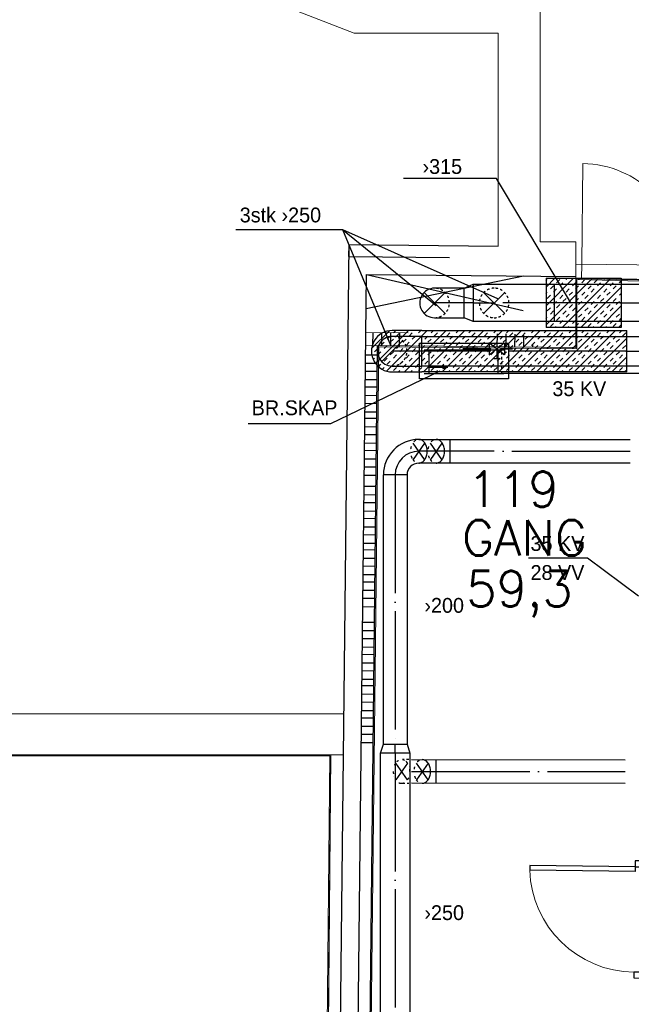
# Model space of a CAD drawing. Header units: millimetres. Extents: x 0 to 84060, y 0 to 52805.
# Tile 42 of 60: x 43697 to 48864, y 36356 to 44675. Entities that reach past the tile are written whole.
import ezdxf
from ezdxf.enums import TextEntityAlignment as Align

# ---------------------------------------------------------------- set-up
doc = ezdxf.new("R2010")
doc.units = ezdxf.units.MM
doc.header["$LTSCALE"] = 50
doc.header["$MEASUREMENT"] = 0
doc.header["$PDMODE"] = 1
for name, pattern in [('20601A200D001$0$DASHED', [0.75, 0.5, -0.25]), ('2V-CENT', [23, 20, -1.5, 0, -1.5]), ('CENTRUMLINJE', [27, 20, -3, 1, -3]), ('V-GOMD', [0.8, 0.4, -0.4]), ('V-KV', [2, 1, 1])]:
    doc.linetypes.add(name, pattern=pattern)
doc.layers.get('0').update_dxf_attribs({"linetype": 'CONTINUOUS'})
for name, color, linetype in [('20601A200D001$0$00-HEL1', 251, 'CONTINUOUS'), ('20601A200D001$0$00-HEL2', 252, 'CONTINUOUS'), ('20601A200D001$0$243-Dører', 7, 'CONTINUOUS'), ('20601A200D001$0$832-Romtekst', 7, 'CONTINUOUS'), ('20601A200D001$0$A12-HEL2', 251, 'CONTINUOUS'), ('20601A200D001$0$A12-HEL4', 251, 'CONTINUOUS'), ('20601A200D001$0$A23-HEL3', 251, 'CONTINUOUS'), ('20601A200D001$0$A24-HEL1', 252, 'CONTINUOUS'), ('20601A200D001$0$A24-HEL2', 252, 'CONTINUOUS'), ('20601A200D001$0$A24-SKR1', 251, 'CONTINUOUS'), ('V060-', 3, 'CONTINUOUS'), ('V061-', 1, 'CONTINUOUS'), ('V080', 1, 'CONTINUOUS'), ('V080-', 3, 'CONTINUOUS'), ('V081', 1, 'CONTINUOUS'), ('V081-', 1, 'CONTINUOUS'), ('xref', 7, 'CENTRUMLINJE')]:
    doc.layers.add(name, color=color, linetype=linetype)
for name, color, linetype, lineweight in [('20601A200D001$0$A2-DOR', 251, 'CONTINUOUS', 18), ('20601A200D001$0$A2-VEGG-fill', 253, 'CONTINUOUS', 18), ('20601A200D001$0$A24', 251, 'CONTINUOUS', 18)]:
    doc.layers.add(name, color=color, linetype=linetype, lineweight=lineweight)
doc.styles.add('20601A200D001$0$STANDARD', font='ROMANS.SHX')
doc.styles.add('FISO', font='fiso')
doc.styles.add('SIMPLEX', font='SIMPLEX')

# ---------------------------------------------------------------- blocks, each defined once
blk = doc.blocks.new('CCDIMF_315X250X75', base_point=(3095.5, 30301.1))
at = {"color": 0, "linetype": 'ByBlock'}
blk.add_line((3058, 30301.1), (3133, 30301.1), dxfattribs=at)
blk = doc.blocks.new('KCDIMF_315X250X75', base_point=(3095.5, 30301.1))
at = {"color": 0, "linetype": 'ByBlock'}
for p, q in [((3058, 30143.6), (3058, 30458.6)), ((3058, 30458.6), (3133, 30426.1)), ((3133, 30426.1), (3133, 30176.1)), ((3133, 30176.1), (3058, 30143.6))]:
    blk.add_line(p, q, dxfattribs=at)
blk = doc.blocks.new('3CDIMF_315X250X75', base_point=(3095.5, 30301.1))
for p in [(3058, 30301.1), (3133, 30301.1)]:
    blk.add_point(p)
at = {"color": 0, "linetype": 'ByBlock'}
blk.add_blockref('KCDIMF_315X250X75', (3095.5, 30301.1), dxfattribs=at)
at = {"color": 1, "linetype": '2V-CENT'}
blk.add_blockref('CCDIMF_315X250X75', (3095.5, 30301.1), dxfattribs=at)
at = {"style": 'SIMPLEX', "flags": 3}
blk.add_attdef('0', (3095.5, 30301.1), '', height=1, dxfattribs=at)
blk = doc.blocks.new('CBOJ90_NB', base_point=(86107.402, 31352.24))
at = {"color": 0, "linetype": 'ByBlock'}
blk.add_line((86106.402, 31352.24), (86107.402, 31352.24), dxfattribs=at)
blk = doc.blocks.new('TLCG90', base_point=(0, 5))
at = {"color": 1, "linetype": 'V-GOMD'}
for p, q in [((-0.346, 5.346), (0.346, 4.654)), ((-0.346, 4.654), (0.346, 5.346))]:
    blk.add_line(p, q, dxfattribs=at)
blk = doc.blocks.new('FLCG90', base_point=(0, 3))
at = {"color": 1, "linetype": 'V-GOMD'}
blk.add_line((-0.346, 2.654), (0.346, 3.346), dxfattribs=at)
blk = doc.blocks.new('CCDIMF_250X200X75', base_point=(3095.5, 30301.1))
at = {"color": 0, "linetype": 'ByBlock'}
blk.add_line((3058, 30301.1), (3133, 30301.1), dxfattribs=at)
blk = doc.blocks.new('KCDIMF_250X200X75', base_point=(3095.5, 30301.1))
at = {"color": 0, "linetype": 'ByBlock'}
for p, q in [((3058, 30176.1), (3058, 30426.1)), ((3058, 30426.1), (3133, 30401.1)), ((3133, 30401.1), (3133, 30201.1)), ((3133, 30201.1), (3058, 30176.1))]:
    blk.add_line(p, q, dxfattribs=at)
blk = doc.blocks.new('3CDIMF_250X200X75', base_point=(3095.5, 30301.1))
for p in [(3058, 30301.1), (3133, 30301.1)]:
    blk.add_point(p)
at = {"color": 0, "linetype": 'ByBlock'}
blk.add_blockref('KCDIMF_250X200X75', (3095.5, 30301.1), dxfattribs=at)
at = {"color": 1, "linetype": '2V-CENT'}
blk.add_blockref('CCDIMF_250X200X75', (3095.5, 30301.1), dxfattribs=at)
at = {"style": 'SIMPLEX', "flags": 3}
blk.add_attdef('0', (3095.5, 30301.1), '', height=1, dxfattribs=at)
blk = doc.blocks.new('TLCG45', base_point=(6, 5))
at = {"color": 1, "linetype": 'V-GOMD'}
for p, q in [((5.756, 5.346), (6.244, 4.654)), ((5.756, 4.654), (6.244, 5.346))]:
    blk.add_line(p, q, dxfattribs=at)
blk = doc.blocks.new('A504')
at = {"color": 0}
for p, q in [((-378.8, -15.3), (375.3, -15.3)), ((-378.8, -317), (-378.8, -15.3)), ((-338.6, -72.7), (335, -72.7)), ((-298.4, -72.7), (-298.4, -273.9)), ((-6.1, -73.1), (-6.1, -59.1)), ((-6.1, -59.1), (211.2, -59.1)), ((-1.8, -72.7), (-1.8, -64.7)), ((-1.8, -64.7), (211.2, -64.7)), ((339.2, -115.3), (208.5, -14.7)), ((211.2, -115), (338.4, -14.3)), ((211.2, -17.1), (211.2, -115)), ((275.8, -67.5), (275.8, -145.8)), ((284.8, -72.7), (284.8, -273.9)), ((338.4, -59.1), (406.9, -59.1)), ((338.4, -64.7), (408.9, -64.7)), ((339.2, -14.7), (339.2, -115.3)), ((375.3, -15.3), (375.3, -317)), ((250.3, -145.8), (305.1, -145.8)), ((-303.7, -218.5), (-137.3, -218.5)), ((-137.3, -218.5), (-180.4, -204.6)), ((-180.4, -204.6), (-180.4, -229.7)), ((-180.4, -229.7), (-137.3, -218.5)), ((375.3, -317), (-378.8, -317)), ((-338.6, -273.9), (335, -273.9))]:
    blk.add_line(p, q, dxfattribs=at)
blk = doc.blocks.new('*X128')
at = {"color": 0}
for p, q in [((46670.5, 41897.5), (46820.3, 42047.4)), ((46702.7, 41770.6), (46981, 42049)), ((46796.6, 41705.5), (47140.1, 42049)), ((46854.7, 42028.7), (46875, 42049)), ((46881.2, 42002.1), (46907.7, 42028.7)), ((46949.2, 41699), (47299.2, 42049)), ((46987.2, 42002.1), (47013.8, 42028.7)), ((47066.8, 42028.7), (47087.1, 42049)), ((47108.3, 41699), (47458.3, 42049)), ((47172.9, 42028.7), (47193.2, 42049)), ((47199.4, 42002.1), (47225.9, 42028.7)), ((47267.4, 41699), (47617.4, 42049)), ((47305.4, 42002.1), (47332, 42028.7)), ((47385, 42028.7), (47405.3, 42049)), ((47426.5, 41699), (47776.5, 42049)), ((47491.1, 42028.7), (47511.4, 42049)), ((47517.6, 42002.1), (47544.1, 42028.7)), ((47585.6, 41699), (47935.6, 42049)), ((47623.6, 42002.1), (47650.2, 42028.7)), ((47703.2, 42028.7), (47723.5, 42049)), ((47744.7, 41699), (48094.7, 42049)), ((47809.3, 42028.7), (47829.6, 42049)), ((47835.8, 42002.1), (47862.3, 42028.7)), ((47903.8, 41699), (48253.8, 42049)), ((47941.8, 42002.1), (47968.4, 42028.7)), ((48021.4, 42028.7), (48041.7, 42049)), ((48062.9, 41699), (48412.9, 42049)), ((48127.5, 42028.7), (48147.7, 42049)), ((48154, 42002.1), (48180.5, 42028.7)), ((48222, 41699), (48572, 42049)), ((48260, 42002.1), (48286.6, 42028.7)), ((48339.6, 42028.7), (48359.9, 42049)), ((48381.1, 41699), (48731.1, 42049)), ((48445.7, 42028.7), (48465.9, 42049)), ((48472.2, 42002.1), (48498.7, 42028.7)), ((48578.2, 42002.1), (48604.8, 42028.7)), ((48657.8, 42028.7), (48678.1, 42049)), ((48763.9, 42028.7), (48784.1, 42049)), ((48790.4, 42002.1), (48816.9, 42028.7)), ((46748.6, 41922.6), (46775.1, 41949.1)), ((46801.6, 41975.6), (46828.1, 42002.1)), ((46828.1, 41949.1), (46854.7, 41975.6)), ((46934.2, 41949.1), (46960.7, 41975.6)), ((46960.7, 41922.6), (46987.2, 41949.1)), ((47013.8, 41975.6), (47040.3, 42002.1)), ((47066.8, 41922.6), (47093.3, 41949.1)), ((47119.8, 41975.6), (47146.3, 42002.1)), ((47146.3, 41949.1), (47172.9, 41975.6)), ((47252.4, 41949.1), (47278.9, 41975.6)), ((47278.9, 41922.6), (47305.4, 41949.1)), ((47332, 41975.6), (47358.5, 42002.1)), ((47385, 41922.6), (47411.5, 41949.1)), ((47438, 41975.6), (47464.5, 42002.1)), ((47464.5, 41949.1), (47491.1, 41975.6)), ((47570.6, 41949.1), (47597.1, 41975.6)), ((47597.1, 41922.6), (47623.6, 41949.1)), ((47650.2, 41975.6), (47676.7, 42002.1)), ((47703.2, 41922.6), (47729.7, 41949.1)), ((47756.2, 41975.6), (47782.7, 42002.1)), ((47782.7, 41949.1), (47809.3, 41975.6)), ((47888.8, 41949.1), (47915.3, 41975.6)), ((47915.3, 41922.6), (47941.8, 41949.1)), ((47968.4, 41975.6), (47994.9, 42002.1)), ((48021.4, 41922.6), (48047.9, 41949.1)), ((48074.4, 41975.6), (48100.9, 42002.1)), ((48100.9, 41949.1), (48127.5, 41975.6)), ((48207, 41949.1), (48233.5, 41975.6)), ((48233.5, 41922.6), (48260, 41949.1)), ((48286.6, 41975.6), (48313.1, 42002.1)), ((48339.6, 41922.6), (48366.1, 41949.1)), ((48392.6, 41975.6), (48419.1, 42002.1)), ((48419.1, 41949.1), (48445.7, 41975.6)), ((48525.2, 41949.1), (48551.7, 41975.6)), ((48540.2, 41699), (48826.2, 41985)), ((48551.7, 41922.6), (48578.2, 41949.1)), ((48604.8, 41975.6), (48631.3, 42002.1)), ((48657.8, 41922.6), (48684.3, 41949.1)), ((48710.8, 41975.6), (48737.3, 42002.1)), ((48737.3, 41949.1), (48763.9, 41975.6)), ((46695.6, 41869.6), (46722.1, 41896.1)), ((46722.1, 41843), (46748.6, 41869.6)), ((46775.1, 41896.1), (46801.6, 41922.6)), ((46828.1, 41843), (46854.7, 41869.6)), ((46854.7, 41816.5), (46881.2, 41843)), ((46881.2, 41896.1), (46907.7, 41922.6)), ((46907.7, 41869.6), (46934.2, 41896.1)), ((46960.7, 41816.5), (46987.2, 41843)), ((47013.8, 41869.6), (47040.3, 41896.1)), ((47040.3, 41843), (47066.8, 41869.6)), ((47093.3, 41896.1), (47119.8, 41922.6)), ((47146.3, 41843), (47172.9, 41869.6)), ((47172.9, 41816.5), (47199.4, 41843)), ((47199.4, 41896.1), (47225.9, 41922.6)), ((47225.9, 41869.6), (47252.4, 41896.1)), ((47278.9, 41816.5), (47305.4, 41843)), ((47332, 41869.6), (47358.5, 41896.1)), ((47358.5, 41843), (47385, 41869.6)), ((47411.5, 41896.1), (47438, 41922.6)), ((47464.5, 41843), (47491.1, 41869.6)), ((47491.1, 41816.5), (47517.6, 41843)), ((47517.6, 41896.1), (47544.1, 41922.6)), ((47544.1, 41869.6), (47570.6, 41896.1)), ((47597.1, 41816.5), (47623.6, 41843)), ((47650.2, 41869.6), (47676.7, 41896.1)), ((47676.7, 41843), (47703.2, 41869.6)), ((47729.7, 41896.1), (47756.2, 41922.6)), ((47782.7, 41843), (47809.3, 41869.6)), ((47809.3, 41816.5), (47835.8, 41843)), ((47835.8, 41896.1), (47862.3, 41922.6)), ((47862.3, 41869.6), (47888.8, 41896.1)), ((47915.3, 41816.5), (47941.8, 41843)), ((47968.4, 41869.6), (47994.9, 41896.1)), ((47994.9, 41843), (48021.4, 41869.6)), ((48047.9, 41896.1), (48074.4, 41922.6)), ((48100.9, 41843), (48127.5, 41869.6)), ((48127.5, 41816.5), (48154, 41843)), ((48154, 41896.1), (48180.5, 41922.6)), ((48180.5, 41869.6), (48207, 41896.1)), ((48233.5, 41816.5), (48260, 41843)), ((48286.6, 41869.6), (48313.1, 41896.1)), ((48313.1, 41843), (48339.6, 41869.6)), ((48366.1, 41896.1), (48392.6, 41922.6)), ((48419.1, 41843), (48445.7, 41869.6)), ((48445.7, 41816.5), (48472.2, 41843)), ((48472.2, 41896.1), (48498.7, 41922.6)), ((48498.7, 41869.6), (48525.2, 41896.1)), ((48551.7, 41816.5), (48578.2, 41843)), ((48604.8, 41869.6), (48631.3, 41896.1)), ((48631.3, 41843), (48657.8, 41869.6)), ((48684.3, 41896.1), (48710.8, 41922.6)), ((48737.3, 41843), (48763.9, 41869.6)), ((48763.9, 41816.5), (48790.4, 41843)), ((48790.4, 41896.1), (48816.9, 41922.6)), ((48816.9, 41869.6), (48826.2, 41878.9)), ((46683.4, 41804.3), (46695.6, 41816.5)), ((46728, 41742.9), (46748.6, 41763.5)), ((46775.1, 41790), (46801.6, 41816.5)), ((46801.6, 41763.5), (46828.1, 41790)), ((46907.7, 41763.5), (46934.2, 41790)), ((46934.2, 41737), (46960.7, 41763.5)), ((46987.2, 41790), (47013.8, 41816.5)), ((47040.3, 41737), (47066.8, 41763.5)), ((47093.3, 41790), (47119.8, 41816.5)), ((47119.8, 41763.5), (47146.3, 41790)), ((47225.9, 41763.5), (47252.4, 41790)), ((47252.4, 41737), (47278.9, 41763.5)), ((47305.4, 41790), (47332, 41816.5)), ((47358.5, 41737), (47385, 41763.5)), ((47411.5, 41790), (47438, 41816.5)), ((47438, 41763.5), (47464.5, 41790)), ((47544.1, 41763.5), (47570.6, 41790)), ((47570.6, 41737), (47597.1, 41763.5)), ((47623.6, 41790), (47650.2, 41816.5)), ((47676.7, 41737), (47703.2, 41763.5)), ((47729.7, 41790), (47756.2, 41816.5)), ((47756.2, 41763.5), (47782.7, 41790)), ((47862.3, 41763.5), (47888.8, 41790)), ((47888.8, 41737), (47915.3, 41763.5)), ((47941.8, 41790), (47968.4, 41816.5)), ((47994.9, 41737), (48021.4, 41763.5)), ((48047.9, 41790), (48074.4, 41816.5)), ((48074.4, 41763.5), (48100.9, 41790)), ((48180.5, 41763.5), (48207, 41790)), ((48207, 41737), (48233.5, 41763.5)), ((48260, 41790), (48286.6, 41816.5)), ((48313.1, 41737), (48339.6, 41763.5)), ((48366.1, 41790), (48392.6, 41816.5)), ((48392.6, 41763.5), (48419.1, 41790)), ((48498.7, 41763.5), (48525.2, 41790)), ((48525.2, 41737), (48551.7, 41763.5)), ((48578.2, 41790), (48604.8, 41816.5)), ((48631.3, 41737), (48657.8, 41763.5)), ((48684.3, 41790), (48710.8, 41816.5)), ((48699.3, 41699), (48826.2, 41825.9)), ((48710.8, 41763.5), (48737.3, 41790)), ((48816.9, 41763.5), (48826.2, 41772.8)), ((46759, 41720.9), (46775.1, 41737)), ((46854.7, 41710.5), (46881.2, 41737)), ((46896.2, 41699), (46907.7, 41710.5)), ((47002.3, 41699), (47013.8, 41710.5)), ((47066.8, 41710.5), (47093.3, 41737)), ((47172.9, 41710.5), (47199.4, 41737)), ((47214.4, 41699), (47225.9, 41710.5)), ((47320.5, 41699), (47332, 41710.5)), ((47385, 41710.5), (47411.5, 41737)), ((47491.1, 41710.5), (47517.6, 41737)), ((47532.6, 41699), (47544.1, 41710.5)), ((47638.7, 41699), (47650.2, 41710.5)), ((47703.2, 41710.5), (47729.7, 41737)), ((47809.3, 41710.5), (47835.8, 41737)), ((47850.8, 41699), (47862.3, 41710.5)), ((47956.8, 41699), (47968.4, 41710.5)), ((48021.4, 41710.5), (48047.9, 41737)), ((48127.5, 41710.5), (48154, 41737)), ((48169, 41699), (48180.5, 41710.5)), ((48275, 41699), (48286.6, 41710.5)), ((48339.6, 41710.5), (48366.1, 41737)), ((48445.7, 41710.5), (48472.2, 41737)), ((48487.2, 41699), (48498.7, 41710.5)), ((48593.2, 41699), (48604.8, 41710.5)), ((48657.8, 41710.5), (48684.3, 41737)), ((48763.9, 41710.5), (48790.4, 41737)), ((48805.4, 41699), (48816.9, 41710.5))]:
    blk.add_line(p, q, dxfattribs=at)
blk = doc.blocks.new('*X129')
at = {"color": 0}
for p, q in [((48143.6, 42097.8), (48535.7, 42489.9)), ((48143.6, 42256.9), (48376.6, 42489.9)), ((48143.6, 42416), (48217.5, 42489.9)), ((48143.6, 42469.1), (48154, 42479.4)), ((48180.5, 42399.9), (48207, 42426.4)), ((48233.5, 42452.9), (48260, 42479.4)), ((48260, 42426.4), (48286.6, 42452.9)), ((48279.8, 42074.9), (48694.8, 42489.9)), ((48313.1, 42479.4), (48323.5, 42489.9)), ((48366.1, 42426.4), (48392.6, 42452.9)), ((48392.6, 42399.9), (48419.1, 42426.4)), ((48419.1, 42479.4), (48429.6, 42489.9)), ((48445.7, 42452.9), (48472.2, 42479.4)), ((48498.7, 42399.9), (48525.2, 42426.4)), ((48551.7, 42452.9), (48578.2, 42479.4)), ((48578.2, 42426.4), (48604.8, 42452.9)), ((48631.3, 42479.4), (48641.7, 42489.9)), ((48684.3, 42426.4), (48710.8, 42452.9)), ((48710.8, 42399.9), (48737.3, 42426.4)), ((48737.3, 42479.4), (48747.8, 42489.9)), ((48763.9, 42452.9), (48779.4, 42468.5)), ((48143.6, 42363), (48154, 42373.4)), ((48154, 42320.3), (48180.5, 42346.9)), ((48207, 42373.4), (48233.5, 42399.9)), ((48260, 42320.3), (48286.6, 42346.9)), ((48313.1, 42373.4), (48339.6, 42399.9)), ((48339.6, 42346.9), (48366.1, 42373.4)), ((48438.9, 42074.9), (48779.4, 42415.5)), ((48445.7, 42346.9), (48472.2, 42373.4)), ((48472.2, 42320.3), (48498.7, 42346.9)), ((48525.2, 42373.4), (48551.7, 42399.9)), ((48578.2, 42320.3), (48604.8, 42346.9)), ((48631.3, 42373.4), (48657.8, 42399.9)), ((48657.8, 42346.9), (48684.3, 42373.4)), ((48763.9, 42346.9), (48779.4, 42362.4)), ((48207, 42267.3), (48233.5, 42293.8)), ((48233.5, 42240.8), (48260, 42267.3)), ((48286.6, 42293.8), (48313.1, 42320.3)), ((48339.6, 42240.8), (48366.1, 42267.3)), ((48392.6, 42293.8), (48419.1, 42320.3)), ((48419.1, 42267.3), (48445.7, 42293.8)), ((48525.2, 42267.3), (48551.7, 42293.8)), ((48551.7, 42240.8), (48578.2, 42267.3)), ((48604.8, 42293.8), (48631.3, 42320.3)), ((48657.8, 42240.8), (48684.3, 42267.3)), ((48710.8, 42293.8), (48737.3, 42320.3)), ((48737.3, 42267.3), (48763.9, 42293.8)), ((48154, 42214.3), (48180.5, 42240.8)), ((48180.5, 42187.8), (48207, 42214.3)), ((48286.6, 42187.8), (48313.1, 42214.3)), ((48313.1, 42161.2), (48339.6, 42187.8)), ((48366.1, 42214.3), (48392.6, 42240.8)), ((48419.1, 42161.2), (48445.7, 42187.8)), ((48472.2, 42214.3), (48498.7, 42240.8)), ((48498.7, 42187.8), (48525.2, 42214.3)), ((48598, 42074.9), (48779.4, 42256.4)), ((48604.8, 42187.8), (48631.3, 42214.3)), ((48631.3, 42161.2), (48657.8, 42187.8)), ((48684.3, 42214.3), (48710.8, 42240.8)), ((48737.3, 42161.2), (48763.9, 42187.8)), ((48143.6, 42150.9), (48154, 42161.2)), ((48180.5, 42081.7), (48207, 42108.2)), ((48233.5, 42134.7), (48260, 42161.2)), ((48260, 42108.2), (48286.6, 42134.7)), ((48366.1, 42108.2), (48392.6, 42134.7)), ((48392.6, 42081.7), (48419.1, 42108.2)), ((48445.7, 42134.7), (48472.2, 42161.2)), ((48498.7, 42081.7), (48525.2, 42108.2)), ((48551.7, 42134.7), (48578.2, 42161.2)), ((48578.2, 42108.2), (48604.8, 42134.7)), ((48684.3, 42108.2), (48710.8, 42134.7)), ((48710.8, 42081.7), (48737.3, 42108.2)), ((48757.1, 42074.9), (48779.4, 42097.3)), ((48763.9, 42134.7), (48779.4, 42150.3)), ((48226.7, 42074.9), (48233.5, 42081.7)), ((48332.8, 42074.9), (48339.6, 42081.7)), ((48544.9, 42074.9), (48551.7, 42081.7)), ((48651, 42074.9), (48657.8, 42081.7))]:
    blk.add_line(p, q, dxfattribs=at)
blk = doc.blocks.new('*X217')
at = {"color": 0}
for p, q in [((60754.1, 41865.6), (60755.3, 41974.6)), ((60829.1, 41864.8), (60830.3, 41973.8)), ((60904.1, 41864), (60905.3, 41972.9)), ((60979.1, 41863.1), (60980.3, 41972.1)), ((61804, 41854.1), (61805.2, 41963.1)), ((61879, 41853.3), (61880.2, 41962.3)), ((61954, 41852.5), (61955.2, 41961.5)), ((62029, 41851.7), (62030.1, 41950.2)), ((62104, 41850.9), (62104.3, 41874.4))]:
    blk.add_line(p, q, dxfattribs=at)
blk = doc.blocks.new('20601A200D001$0$Dør tett - D08_10M_EI 30 S-1106710-1_ etasje')
at = {"layer": '20601A200D001$0$A2-DOR', "lineweight": 25}
for p, q in [((415, 82), (415, 972)), ((455, 972), (415, 972)), ((455, 82), (455, 972)), ((-435, 82), (-485, 82)), ((-485, 82), (-485, 32)), ((-485, 32), (-435, 32)), ((-435, 32), (-435, 82)), ((455, 82), (415, 82)), ((505, 82), (455, 82)), ((455, 82), (455, 32)), ((455, 32), (505, 32)), ((505, 32), (505, 82))]:
    blk.add_line(p, q, dxfattribs=at)
at = {"layer": '20601A200D001$0$A2-DOR'}
blk.add_arc((455, 82), 891, 92.57303, 180, dxfattribs=at)
blk = doc.blocks.new('20601A200D001')
at = {"layer": '20601A200D001$0$A2-VEGG-fill'}
for points in [[(148543.54618, 42424.89199), (148543.7987, 42434.8888), (146385.25, 42489.41406), (146385.25, 42479.41087), (148458.4226, 42427.04223)], [(146395.25, 41894.3059), (146395.25, 42479.15827), (146385.25, 42479.15827), (146385.25, 41894.41348)], [(144595.26769, 30423.72641), (144720.56935, 41912.32222), (144710.56993, 41912.42979), (144585.26879, 30423.88164)], [(146385.25, 41894.41348), (146385.25, 41904.41406), (144710.67899, 41922.4292), (144710.67899, 41912.42862), (145455.66068, 41904.41406)], [(144307.14114, 38454.83984), (144307.14114, 38464.83984), (133508.65625, 38464.83984), (133508.65625, 38454.83984), (144268.39961, 38454.83984)], [(144307.14114, 38454.83984), (144307.14114, 38464.83984), (133508.65625, 38464.83984), (133508.65625, 38454.83984), (144268.39961, 38454.83984)], [(144225.8911, 28622.7993), (144317.23438, 38464.83984), (144307.23394, 38464.83984), (144215.89153, 28622.89211)]]:
    blk.add_hatch(color=256, dxfattribs=at).paths.add_polyline_path(points, flags=0)
at = {"layer": '20601A200D001$0$00-HEL1'}
for p, q in [((144609.82282, 41844.47446), (144709.81687, 41843.38387)), ((144607.43823, 41772.98853), (144707.43229, 41771.89793)), ((144607.43823, 41706.26816), (144707.43229, 41705.17756)), ((144605.05365, 41634.78223), (144705.0477, 41633.69163)), ((144606.86042, 41572.85994), (144706.85448, 41571.76934)), ((144604.47584, 41501.37401), (144704.46989, 41500.28341)), ((144604.47584, 41434.65364), (144704.46989, 41433.56304)), ((144602.09126, 41363.16771), (144702.08531, 41362.07711)), ((144603.97542, 41308.34112), (144703.96947, 41307.25052)), ((144601.59084, 41236.85518), (144701.58489, 41235.76459)), ((144599.20625, 41098.64888), (144699.20031, 41097.55829)), ((144601.59084, 41170.13482), (144701.58489, 41169.04422)), ((144601.01302, 41036.72659), (144701.00708, 41035.636)), ((144598.62844, 40965.24066), (144698.62249, 40964.15007)), ((144598.62844, 40898.52029), (144698.62249, 40897.4297)), ((144596.24386, 40827.03436), (144696.23791, 40825.94377)), ((144597.71469, 40734.31062), (144697.70874, 40733.22003)), ((144595.33011, 40662.82469), (144695.32416, 40661.7341)), ((144595.33011, 40596.10432), (144695.32416, 40595.01373)), ((144592.94553, 40524.61839), (144692.93958, 40523.52779)), ((144594.7523, 40462.6961), (144694.74635, 40461.60551))]:
    blk.add_line(p, q, dxfattribs=at)
at = {"layer": '20601A200D001$0$00-HEL2'}
blk.add_line((144585.26879, 30423.88164), (144710.67898, 41922.42854), dxfattribs=at)
at = {"layer": '20601A200D001$0$243-Dører', "linetype": 'Continuous', "lineweight": 0, "ltscale": 1000}
for points in [[(146436.54688, 42608.86328), (146445.8125, 43458.8125)], [(148186.4375, 42589.77734), (146386.54688, 42609.41016)], [(146436.54688, 42608.86328), (146435.23438, 42488.87109)], [(148185.14062, 42469.78516), (146385.25, 42489.41406)]]:
    blk.add_lwpolyline(points, dxfattribs=at)
at = {"layer": '20601A200D001$0$243-Dører', "color": 7, "linetype": 'Continuous', "lineweight": 0, "ltscale": 1000}
blk.add_arc((146436.54765, 42608.86014), 850.00286, 359.375372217, 449.375476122, dxfattribs=at)
at = {"layer": '20601A200D001$0$A12-HEL2', "color": 7, "linetype": 'Continuous', "lineweight": 0, "ltscale": 1000}
for points in [[(143619.09375, 44910.83984), (144513.5, 44560.98047)], [(146085.14062, 44860.98047), (146085.14062, 42797.35156)], [(145728.92188, 44560.98047), (144513.5, 44560.98047)], [(145728.92188, 44560.98047), (145728.92188, 42761.375)], [(146386, 42797.35156), (146085.14062, 42797.35156)], [(146386.85938, 42504.18359), (146386, 42797.35156)], [(133022.15625, 38810.83984), (144418.6875, 38810.83984)], [(133508.65625, 38464.83984), (144415.95312, 38464.83984)], [(139501.64062, 38464.83984), (144415.95312, 38464.83984)], [(144244.20312, 30595.88086), (144317.23438, 38464.83984)]]:
    blk.add_lwpolyline(points, dxfattribs=at)
at = {"layer": '20601A200D001$0$A12-HEL4'}
for p, q in [((144363.52881, 33016.33527), (144469.96392, 42775.10448)), ((144468.87332, 42675.11042), (145318.82277, 42665.84035)), ((144513.51728, 33014.46007), (144617.2285, 42523.48345)), ((144617.2285, 42523.48345), (146386.86294, 42504.18273))]:
    blk.add_line(p, q, dxfattribs=at)
at = {"layer": '20601A200D001$0$A23-HEL3'}
for p, q in [((144468.87332, 42675.11042), (144469.96392, 42775.10448)), ((144469.96392, 42775.10448), (145728.92363, 42761.37349))]:
    blk.add_line(p, q, dxfattribs=at)
at = {"layer": '20601A200D001$0$A24'}
for p, q in [((148543.7987, 42434.8888), (146385.25, 42489.41406)), ((146385.25, 42489.41406), (146385.25, 41904.41406)), ((146395.25, 42479.15827), (148543.54618, 42424.89199)), ((146395.25, 41894.3059), (146395.25, 42479.15827)), ((144710.67899, 41922.4292), (144585.26879, 30423.88164)), ((144595.26769, 30423.72641), (144720.56935, 41912.32222)), ((146385.25, 41904.41406), (144710.67899, 41922.4292)), ((144720.56935, 41912.32222), (146395.25, 41894.3059)), ((144317.23438, 38464.83984), (133508.65625, 38464.83984)), ((144317.23438, 38464.83984), (133508.65625, 38464.83984)), ((133508.65625, 38454.83984), (144307.14114, 38454.83984)), ((133508.65625, 38454.83984), (144307.14114, 38454.83984)), ((144307.14114, 38454.83984), (144215.89153, 28622.89211)), ((144225.8911, 28622.7993), (144317.23438, 38464.83984))]:
    blk.add_line(p, q, dxfattribs=at)
at = {"layer": '20601A200D001$0$A24-HEL1'}
for p, q in [((145943.22301, 42509.02134), (144614.05487, 42232.50076)), ((144617.2285, 42523.48345), (145940.04937, 42218.03865))]:
    blk.add_line(p, q, dxfattribs=at)
at = {"layer": '20601A200D001$0$A24-HEL1', "linetype": 'Continuous'}
for p, q in [((144592.36771, 40391.21017), (144692.36177, 40390.11957)), ((144592.36771, 40324.4898), (144692.36177, 40323.39921)), ((144589.98313, 40253.00387), (144689.97718, 40251.91327)), ((144591.86729, 40198.17728), (144691.86135, 40197.08668)), ((144589.48271, 40126.69135), (144689.47676, 40125.60075)), ((144589.48271, 40059.97098), (144689.47676, 40058.88038)), ((144587.09813, 39988.48505), (144687.09218, 39987.39445)), ((144586.52032, 39855.07682), (144686.51437, 39853.98623)), ((144588.9049, 39926.56276), (144688.89895, 39925.47216)), ((144586.52032, 39788.35646), (144686.51437, 39787.26586)), ((144584.13573, 39716.87052), (144684.12979, 39715.77993)), ((144582.80218, 39514.17059), (144682.79624, 39513.08)), ((144585.18677, 39585.65653), (144685.18082, 39584.56593)), ((144582.80218, 39447.45023), (144682.79624, 39446.35963)), ((144580.4176, 39375.96429), (144680.41165, 39374.8737)), ((144582.22437, 39314.042), (144682.21842, 39312.95141)), ((144579.83979, 39242.55607), (144679.83384, 39241.46548)), ((144577.45521, 39104.34977), (144677.44926, 39103.25918)), ((144579.83979, 39175.8357), (144679.83384, 39174.74511)), ((144579.33937, 39049.52318), (144679.33342, 39048.43258)), ((144576.95478, 38978.03725), (144676.94884, 38976.94665)), ((144576.95478, 38911.31688), (144676.94884, 38910.22628)), ((144574.5702, 38839.83095), (144674.56425, 38838.74035)), ((144576.37697, 38777.90866), (144676.37103, 38776.81806)), ((144573.99239, 38706.42273), (144673.98644, 38705.33213)), ((144573.99239, 38639.70236), (144673.98644, 38638.61176)), ((144571.60781, 38568.21643), (144671.60186, 38567.12583))]:
    blk.add_line(p, q, dxfattribs=at)
at = {"layer": '20601A200D001$0$A24-HEL1', "linetype": '20601A200D001$0$DASHED', "lineweight": 0, "ltscale": 1000}
blk.add_lwpolyline([(139501.64062, 38464.83984), (144317.23438, 38464.83984)], dxfattribs=at)
at = {"layer": '20601A200D001$0$A24-HEL2', "color": 7, "linetype": 'Continuous', "lineweight": 0, "ltscale": 1000}
for points in [[(146386.54688, 42609.41016), (146385.25, 42489.41406)], [(144611.875, 42032.51172), (144969.39062, 42028.61328)], [(144610.6875, 41923.51953), (144968.20312, 41919.62109)]]:
    blk.add_lwpolyline(points, dxfattribs=at)
at = {"layer": '20601A200D001$0$A2-DOR', "rotation": 89.37509817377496}
blk.add_blockref('20601A200D001$0$Dør tett - D08_10M_EI 30 S-1106710-1_ etasje', (146963.84098, 37062.78155), dxfattribs=at)
at = {"layer": '20601A200D001$0$A24-SKR1'}
blk.add_blockref('*X217', (83918.15156, 57.26053), dxfattribs=at)
at = {"layer": '20601A200D001$0$832-Romtekst', "color": 7, "linetype": 'Continuous', "style": '20601A200D001$0$STANDARD'}
for s, p in [('119', (145470.51261, 40558.20032)), ('GANG', (145425.27824, 40147.10762)), ('59,3', (145460.04386, 39718.29512))]:
    blk.add_text(s, height=300, dxfattribs=at).set_placement(p)

msp = doc.modelspace()

# ---------------------------------------------------------------- linework, layer by layer
at = {"layer": 'V060-', "linetype": 'Continuous'}
for p, q in [((47527.2, 42439.9), (47696, 42439.9)), ((47696, 42439.9), (48779.4, 42439.9)), ((48770.3, 42439.9), (50873.8, 42439.9)), ((47696, 42124.9), (47527.2, 42124.9)), ((48779.4, 42124.9), (47696, 42124.9)), ((50873.8, 42124.9), (48770.3, 42124.9)), ((47093.9, 41999), (48826.2, 41999)), ((48832, 41999), (51256, 41999)), ((48826.2, 41749), (47093.9, 41749)), ((51256, 41749), (48832, 41749)), ((47069.2, 41128.6), (48855.8, 41127.5)), ((48855.8, 40927.5), (47069.2, 40928.6)), ((46769.2, 38552.7), (46769.2, 40828.6)), ((46969.2, 40828.6), (46969.2, 38552.7)), ((46744.2, 35711.5), (46744.2, 38478.9)), ((46994.2, 38478.9), (46994.2, 35711.5)), ((47005.8, 38423.3), (48811.4, 38422.8)), ((48811.4, 38222.8), (47005.8, 38223.3))]:
    msp.add_line(p, q, dxfattribs=at)
at = {"layer": 'V060-', "color": 1, "linetype": 'Continuous'}
for p, q in [((48143.6, 42489.9), (48779.4, 42489.9)), ((47093.9, 42049), (48826.2, 42049)), ((48779.4, 42074.9), (48143.6, 42074.9)), ((48826.2, 41699), (47093.9, 41699))]:
    msp.add_line(p, q, dxfattribs=at)
at = {"layer": 'V060-', "color": 1}
for p, q in [((48143.6, 42489.9), (48143.6, 42074.9)), ((48779.4, 42489.9), (48779.4, 42074.9))]:
    msp.add_line(p, q, dxfattribs=at)
at = {"layer": 'V060-'}
for p, q in [((48213.3, 42439.9), (48213.3, 42124.9)), ((47332.9, 40928.6), (47332.9, 41128.6)), ((47215, 38223.3), (47215, 38423.3))]:
    msp.add_line(p, q, dxfattribs=at)
at = {"layer": 'V060-', "color": 3, "linetype": 'ByBlock'}
for p, q in [((47452.2, 42406.6), (47202.2, 42406.6)), ((47452.2, 42156.6), (47452.2, 42406.6)), ((47202.2, 42156.6), (47452.2, 42156.6)), ((47093.9, 41999), (46843.9, 41999)), ((47093.9, 41749), (47093.9, 41999)), ((46843.9, 41749), (47093.9, 41749)), ((46969.2, 40828.6), (46769.2, 40828.6))]:
    msp.add_line(p, q, dxfattribs=at)
at = {"layer": 'V060-', "color": 1, "linetype": '2V-CENT'}
for p, q in [((47527.2, 42282.4), (47696, 42282.4)), ((48779.4, 42282.4), (47696, 42282.4)), ((48770.3, 42282.4), (50873.8, 42282.4)), ((48826.2, 41874), (47093.9, 41874)), ((48832, 41874), (51256, 41874)), ((48855.8, 41027.5), (47069.2, 41028.6)), ((46869.2, 40828.6), (46869.2, 38552.7)), ((46869.2, 38478.9), (46869.2, 35711.5)), ((47005.8, 38323.3), (48811.4, 38322.8))]:
    msp.add_line(p, q, dxfattribs=at)
at = {"layer": 'V060-', "color": 1, "linetype": 'ByBlock'}
for p, q in [((47093.9, 42049), (46843.9, 42049)), ((48826.2, 41699, 171.6), (48826.2, 42049, 171.6)), ((46843.9, 41699), (47093.9, 41699))]:
    msp.add_line(p, q, dxfattribs=at)
at = {"layer": 'V060-', "color": 1, "linetype": 'V-GOMD'}
for p, q in [((46984.4, 38423.3), (46930.3, 38423.3)), ((46930.3, 38223.3), (46985.9, 38223.3))]:
    msp.add_line(p, q, dxfattribs=at)
at = {"layer": 'V060-', "color": 3, "linetype": 'Continuous'}
for points in [[(47069.2, 40928.6, 0.133256), (47094.9, 40935.6, 0.106756), (47119.2, 40957.9, 0.082828), (47134.3, 40989, 0.071352), (47139.9, 41028.6, 0.071352), (47134.3, 41068.2, 0.082828), (47119.2, 41099.3, 0.106756), (47094.9, 41121.6, 0.133256), (47069.2, 41128.6, 0.133256)], [(47215.7, 40928.6, 0.133256), (47241.4, 40935.6, 0.106756), (47265.7, 40957.9, 0.082828), (47280.7, 40989, 0.071352), (47286.4, 41028.6, 0.071352), (47280.7, 41068.2, 0.082828), (47265.7, 41099.3, 0.106756), (47241.4, 41121.6, 0.133256), (47215.7, 41128.6, 0.133256)], [(47097.8, 38223.3, 0.133256), (47123.5, 38230.3, 0.106756), (47147.8, 38252.6, 0.082828), (47162.8, 38283.7, 0.071352), (47168.5, 38323.3, 0.071352), (47162.8, 38362.9, 0.082828), (47147.8, 38394, 0.106756), (47123.5, 38416.3, 0.133256), (47097.8, 38423.3, 0.133256)]]:
    msp.add_lwpolyline(points, format="xyb", dxfattribs=at)
at = {"layer": 'V060-', "color": 3, "linetype": 'ByBlock'}
for centre, radius, start, end in [((47202.2, 42281.6), 125, 89.99993, 269.99993), ((46843.9, 41874), 125, 89.99993, 269.99993), ((47069.2, 40828.6), 300, 90, 180), ((47069.2, 40828.6), 100, 90, 180)]:
    msp.add_arc(centre, radius, start, end, dxfattribs=at)
at = {"layer": 'V060-', "color": 3, "linetype": 'V-GOMD'}
for centre, radius, start, end in [((47202.2, 42281.6), 125, 269.99993, 449.99993), ((47705.1, 42281.6), 125, 90.00007, 270.00007), ((47705.1, 42281.6), 125, 269.99993, 449.99993), ((46843.9, 41874), 125, 269.99993, 449.99993), ((47083.1, 41054.2), 78.2, 120.36119, 144.73561), ((47229.5, 41054.2), 78.2, 120.36119, 144.73561), ((47139.4, 41028.6), 140.9, 163.67505, 180), ((47285.9, 41028.6), 140.9, 163.67505, 180), ((47104.9, 41018.5), 105, 196.32495, 215.26439), ((47087.5, 41006.2), 83.6, 215.26439, 239.63881), ((47251.4, 41018.5), 105, 196.32495, 215.26439), ((47234, 41006.2), 83.6, 215.26439, 239.63881), ((47168, 38323.3), 140.9, 163.67505, 180), ((47111.6, 38348.9), 78.2, 120.36119, 144.73561), ((47133.5, 38313.2), 105, 196.32495, 215.26439), ((47116.1, 38300.9), 83.6, 215.26439, 239.63881)]:
    msp.add_arc(centre, radius, start, end, dxfattribs=at)
at = {"layer": 'V060-', "color": 1, "linetype": 'ByBlock'}
for centre, radius, start, end in [((46843.9, 41874), 175, 89.99993, 269.99993), ((47069.2, 40828.6), 200, 90, 180)]:
    msp.add_arc(centre, radius, start, end, dxfattribs=at)
at = {"layer": 'V060-', "color": 1, "linetype": 'V-GOMD'}
for centre, radius, start, end in [((46959.3, 38333.4), 105, 144.73561, 163.67505), ((46937.4, 38348.9), 78.2, 120.36119, 144.73561), ((46923.6, 38372.5), 50.8, 59.63881, 90), ((46909.8, 38348.9), 78.2, 35.26439, 59.63881), ((46853.4, 38323.3), 140.9, 0, 16.32495), ((46993.8, 38323.3), 140.9, 180, 196.32495), ((46887.9, 38313.2), 105, 324.73561, 343.67505), ((46920.1, 38263.7), 40.5, 239.63881, 274.93759), ((46923.6, 38274.1), 50.8, 270, 300.36119)]:
    msp.add_arc(centre, radius, start, end, dxfattribs=at)
at = {"layer": 'V061-'}
for p, q in [((47725.2, 43331.8), (46939.8, 43331.8)), ((48350.3, 42289.4), (47725.2, 43331.8)), ((45524.3, 42903.5), (46423.1, 42903.5)), ((46423.1, 42903.5), (46828.9, 41924.9)), ((46423.1, 42903.5), (47216.8, 42259.8)), ((46423.1, 42903.5), (47733.9, 42318.5))]:
    msp.add_line(p, q, dxfattribs=at)
at = {"layer": 'V080-', "linetype": 'V-GOMD'}
msp.add_line((47770, 41685.3), (47770, 41874.6), dxfattribs=at)
at = {"layer": 'V080-', "linetype": 'V-KV'}
msp.add_line((48989.4, 41685.3), (47770, 41685.3), dxfattribs=at)
at = {"layer": 'V080-', "color": 1}
msp.add_arc((47772.7, 41869.4), 25, 335.57954, 564.42046, dxfattribs=at)
at = {"layer": 'V081'}
for p, q in [((46325.4, 41264.2), (47248.3, 41709.1)), ((45627.2, 41264.2), (46325.4, 41264.2))]:
    msp.add_line(p, q, dxfattribs=at)
at = {"layer": 'V081-'}
for p, q in [((48492.9, 40126.9), (47996.7, 40126.9)), ((48924, 39803.8), (48492.9, 40126.9))]:
    msp.add_line(p, q, dxfattribs=at)

# ---------------------------------------------------------------- block references
at = {"layer": 'V060-', "linetype": 'Continuous'}
for name, p, rotation in [('3CDIMF_315X250X75', (47490.2, 42281.6), 180), ('3CDIMF_250X200X75', (46869.2, 38515.7), 90)]:
    msp.add_blockref(name, p, dxfattribs=dict(at, rotation=rotation))
at = {"layer": 'V060-', "color": 1}
for name in ['*X129', '*X128']:
    msp.add_blockref(name, (0, 0), dxfattribs=at)
at = {"layer": 'V060-', "xscale": 250, "yscale": 250, "zscale": 250}
for name, p in [('TLCG90', (47202.2, 42281.6)), ('TLCG90', (47705.1, 42281.6)), ('FLCG90', (46843.9, 41874))]:
    msp.add_blockref(name, p, dxfattribs=at)
at = {"layer": 'V060-', "color": 1, "linetype": '2V-CENT', "xscale": 250, "yscale": 250, "zscale": 250, "rotation": 180}
for p in [(47202.2, 42281.6), (46843.9, 41874)]:
    msp.add_blockref('CBOJ90_NB', p, dxfattribs=at)
at = {"layer": 'V060-', "xscale": 200, "yscale": 200, "zscale": 200, "rotation": 180}
for p in [(47069.2, 41028.6), (47215.7, 41028.6), (47097.8, 38323.3)]:
    msp.add_blockref('TLCG45', p, dxfattribs=at)
at = {"layer": 'V060-', "color": 1, "xscale": 200, "yscale": 200, "zscale": 200, "rotation": 180}
msp.add_blockref('TLCG45', (46923.6, 38323.3), dxfattribs=at)
at = {"layer": 'V080', "rotation": 0.003117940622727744}
msp.add_blockref('A504', (47452.5, 41958.6), dxfattribs=at)
at = {"layer": 'xref'}
msp.add_blockref('20601A200D001', (-97990.7, 0), dxfattribs=at)

# ---------------------------------------------------------------- texts
at = {"layer": 'V061-', "color": 1, "style": 'FISO'}
for s, p in [('›315', (47100.2, 43371.9)), ('3stk ›250', (45555.8, 42962.5)), ('›200', (47116.1, 39664.4)), ('›250', (47116.1, 37068.1))]:
    msp.add_text(s, height=125, dxfattribs=at).set_placement(p)
at = {"layer": 'V081', "color": 1, "style": 'FISO'}
msp.add_text('BR.SKAP', height=125, dxfattribs=at).set_placement((45656.9, 41333.5))
at = {"layer": 'V081-', "color": 1, "style": 'FISO'}
for s, p in [('35 KV', (48652.7, 41494.8)), ('35 KV', (48467.9, 40186.9)), ('28 VV', (48467.9, 39941.9))]:
    msp.add_text(s, height=125, dxfattribs=at).set_placement(p, align=Align.RIGHT)

doc.saveas('drawing.dxf')
